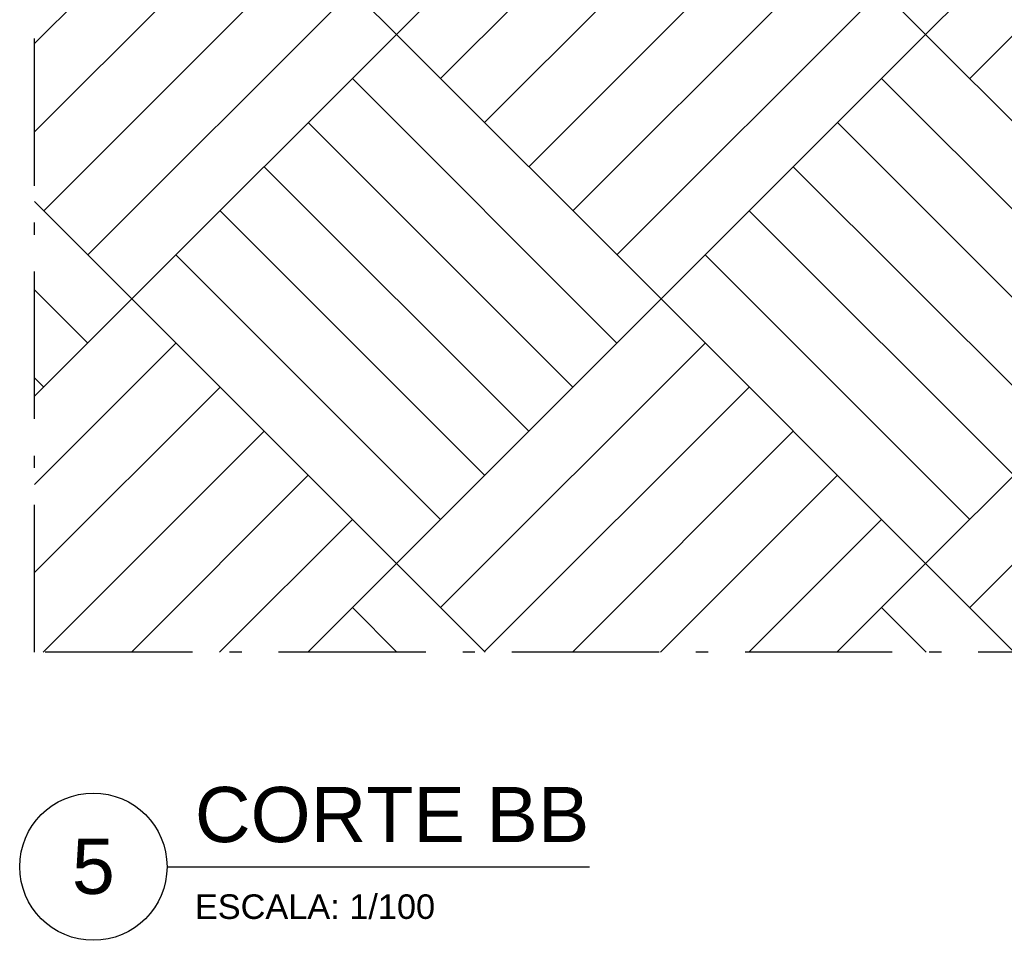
# Model space of a CAD drawing. Header units: millimetres. Extents: x -109 to 627, y -178 to 173.
# Tile 160 of 178: x 259.55 to 267.57, y 54.9 to 62.4. Entities that reach past the tile are written whole.
import ezdxf
from ezdxf.enums import TextEntityAlignment as Align

# ---------------------------------------------------------------- set-up
doc = ezdxf.new("R2010")
doc.units = ezdxf.units.MM
doc.linetypes.add('ACAD_ISO10W100', pattern=[18.5, 12, -3, 0.5, -3])
doc.styles.get("Standard").update_dxf_attribs({"font": 'arial.ttf'})

msp = doc.modelspace()

# ---------------------------------------------------------------- hatches: boundary and pattern name
h = msp.add_hatch()
h.set_pattern_fill('AR-PARQ1', color=34, scale=0.01, angle=45)
h.set_pattern_definition([(135, (275.5443, -36.8607), (-4.31052, 0), [3.048, -3.048]), (135, (275.9035, -36.5014), (-4.31052, 0), [3.048, -3.048]), (135, (276.2627, -36.1422), (-4.31052, 0), [3.048, -3.048]), (135, (276.622, -35.783), (-4.31052, 0), [3.048, -3.048]), (135, (276.9812, -35.4238), (-4.31052, 0), [3.048, -3.048]), (135, (277.3404, -35.0646), (-4.31052, 0), [3.048, -3.048]), (135, (277.6996, -34.7054), (-4.31052, 0), [3.048, -3.048]), (45, (273.389, -34.7054), (4.31052, 0), [3.048, -3.048]), (45, (273.03, -34.3462), (4.31052, 0), [3.048, -3.048]), (45, (272.6706, -33.987), (4.31052, 0), [3.048, -3.048]), (45, (272.3114, -33.6278), (4.31052, 0), [3.048, -3.048]), (45, (271.9522, -33.2686), (4.31052, 0), [3.048, -3.048]), (45, (271.593, -32.9093), (4.31052, 0), [3.048, -3.048]), (45, (271.2338, -32.55), (4.31052, 0), [3.048, -3.048])])
h.paths.add_polyline_path([(341.86921, 60.3517), (346.76921, 60.3517), (346.76921, 60.7517), (336.88103, 60.7517), (309.36392, 62.92134), (309.09292, 62.9317), (304.37869, 62.9317), (304.37869, 62.8417), (304.12673, 62.8417), (304.12673, 63.0417), (292.8481, 63.0417), (292.8481, 62.8417), (292.6024, 62.8417), (292.6024, 62.9317), (284.74715, 62.9317), (284.74715, 62.8417), (284.60715, 62.8417), (284.60715, 63.1117), (276.14715, 63.1117), (276.14715, 62.8417), (276.00715, 62.8417), (276.00715, 63.1117), (267.54715, 63.1117), (267.54715, 62.8417), (267.40715, 62.8417), (267.40715, 63.1117), (261.34715, 63.1117), (261.34715, 62.8417), (261.20715, 62.8417), (259.6674, 62.8917), (259.6674, 57.2517), (359.7549, 57.2517), (359.7549, 60.7517), (347.96921, 60.7517), (347.96921, 60.3517), (348.76921, 60.3517), (348.76921, 57.7517), (341.86921, 57.7517)])
h.paths.add_polyline_path([(341.42992, 59.10939), (341.42992, 59.39427), (341.24357, 59.39427), (341.24357, 59.10939)], flags=24)

# ---------------------------------------------------------------- linework, layer by layer
at = {"color": 2}
msp.add_line((260.74637, 55.50239), (264.1888, 55.50239), dxfattribs=at)
at = {"color": 2, "linetype": 'ACAD_ISO10W100', "ltscale": 0.1}
msp.add_lwpolyline([(359.7549, 60.7517), (359.7549, 57.2517), (259.6674, 57.2517), (259.6674, 62.8917)], dxfattribs=at)
at = {"color": 2}
msp.add_circle((260.14637, 55.50239), 0.6, dxfattribs=at)

# ---------------------------------------------------------------- texts
at = {"color": 6}
msp.add_text('CORTE BB', height=0.45, dxfattribs=at).set_placement((260.97337, 55.70239))
msp.add_text('5', height=0.45, dxfattribs=at).set_placement((260.14637, 55.50239), align=Align.MIDDLE)
at = {"color": 2}
msp.add_text('ESCALA: 1/100', height=0.2, dxfattribs=at).set_placement((260.97337, 55.07674))

doc.saveas('drawing.dxf')
